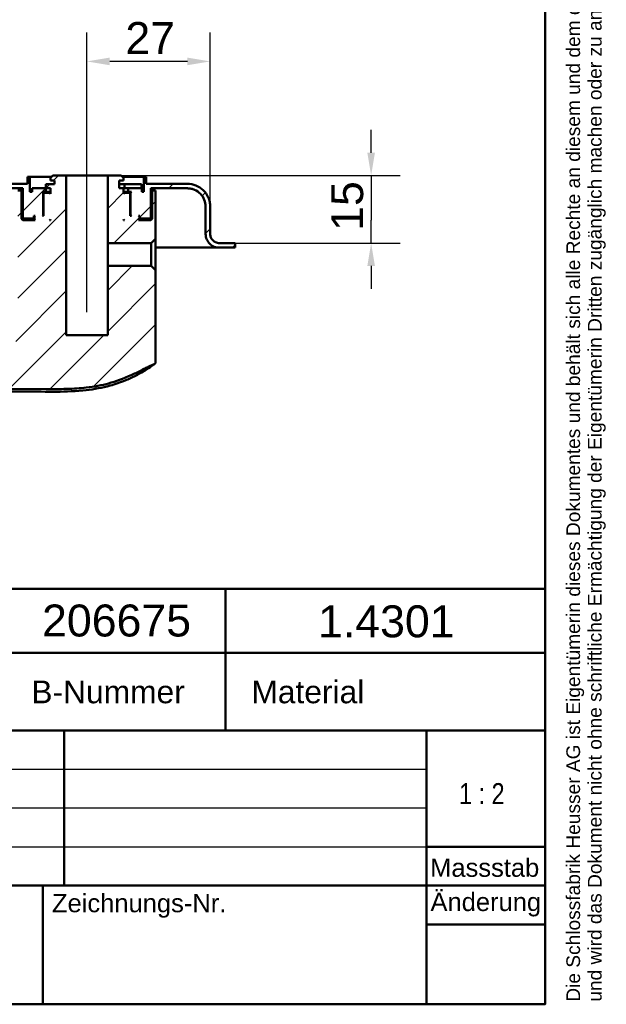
# Model space of a CAD drawing. Header units: millimetres. Extents: x 20 to 833, y 20 to 574.
# Tile 10 of 21: x 705 to 833, y 20 to 236. Entities that reach past the tile are written whole.
import ezdxf
from ezdxf.enums import TextEntityAlignment as Align

# ---------------------------------------------------------------- set-up
doc = ezdxf.new("R2010")
doc.units = ezdxf.units.MM
doc.header["$LTSCALE"] = 2
for name, color, linetype, lineweight in [('Bemaßungen(DIN)', 7, 'Continuous', 25), ('Mittellinie(DIN)', 7, 'Continuous', 25), ('Sichtbare Kanten(DIN)', 7, 'Continuous', 50), ('Skizziergeometrie(DIN)', 7, 'Continuous', 50), ('Skizzierlinie(DIN)', 7, 'Continuous', 25), ('Symbole(DIN)', 7, 'Continuous', 25)]:
    doc.layers.add(name, color=color, linetype=linetype, lineweight=lineweight)
doc.layers.add('Schraffur', color=179, linetype='Continuous', lineweight=9, true_color=0x1e1e47)
doc.styles.add('Aktuell-DIN', font='arial.ttf')
doc.styles.add('STANDARD-DIN~0', font='arial.ttf')
doc.styles.add('Textstil10', font='arial.ttf')
doc.styles.add('Textstil41', font='arial.ttf', dxfattribs={"width": 0.8})
doc.styles.add('Textstil83', font='arial.ttf', dxfattribs={"width": 0.8})
doc.dimstyles.new('CAD-LAN', dxfattribs={"dimscale": 2, "dimtxt": 3.5, "dimasz": 2.5, "dimexe": 3.175, "dimexo": 0, "dimgap": 0.8, "dimtad": 1, "dimrnd": 1e-08, "dimtxsty": 'STANDARD-DIN~0', "dimcen": 0.09, "dimdle": 10, "dimclrd": 250, "dimclre": 250, "dimclrt": 250, "dimadec": 0, "dimazin": 2, "dimtfac": 1, "dimtmove": 0, "dimatfit": 3, "dimfxl": 1, "dimtolj": 1, "dimtzin": 0, "dimlwd": 25, "dimlwe": 25, "dimarcsym": 0})

# ---------------------------------------------------------------- blocks, each defined once
blk = doc.blocks.new('Ränder Standardrahmen')
at = {"layer": 'Skizziergeometrie(DIN)', "flags": 128}
blk.add_lwpolyline([(10, 10), (10, 287), (410, 287), (410, 10), (10, 10)], dxfattribs=at)
blk = doc.blocks.new('Schriftfelder Heusser')
at = {"layer": 'Skizziergeometrie(DIN)'}
for p, q in [((101, 236.92), (291, 236.92)), ((256, 229.92), (256, 236.92)), ((291, 236.92), (291, 229.92)), ((101, 229.92), (291, 229.92)), ((256, 229.92), (256, 221.42)), ((291, 229.92), (291, 191.42)), ((101, 221.42), (291, 221.42)), ((238.35, 221.42), (238.35, 204.42)), ((278, 221.42), (278, 191.42)), ((278, 208.67), (291, 208.67)), ((101, 204.42), (291, 204.42)), ((236, 204.42), (236, 191.42)), ((278, 200.17), (291, 200.17)), ((291, 191.42), (101, 191.42))]:
    blk.add_line(p, q, dxfattribs=at)
at = {"layer": 'Skizzierlinie(DIN)'}
for p, q in [((162.35, 217.17), (278, 217.17)), ((162.35, 212.92), (278, 212.92)), ((162.35, 208.67), (278, 208.67))]:
    blk.add_line(p, q, dxfattribs=at)
at = {"layer": 'Symbole(DIN)', "color": 7, "insert": (293.33, 191.7), "char_height": 1.5, "width": 182.3003, "attachment_point": 1, "rotation": 90, "line_spacing_factor": 0.944221, "style": 'Aktuell-DIN'}
blk.add_mtext('\\fArial|b0|i0;\\H1.5000;Die Schlossfabrik Heusser AG ist Eigentümerin dieses Dokumentes und behält sich alle Rechte an diesem und dem dargestellten Gegenstand vor. Der Empfänger anerkennt diese Rechte\\Pund wird das Dokument nicht ohne schriftliche Ermächtigung der Eigentümerin Dritten zugänglich machen oder zu anderen Zwecken verwenden, zu dem es ihm übergeben worden ist.\\P ', dxfattribs=at)
at = {"layer": 'Symbole(DIN)', "color": 179, "true_color": 0x262659, "style": 'Aktuell-DIN'}
for s, insert, char_height, attachment_point in [('B-Nummer', (234.74, 225.62), 2.489, 4), ('Material', (265.02, 225.62), 2.489, 5), ('\\fArial|b0|i0;\\H2.0000;Massstab', (284.39, 206.37), 2, 5), ('\\fArial|b0|i0;Zeichnungs-Nr.', (237, 203.5), 2, 1)]:
    blk.add_mtext(s, dxfattribs=dict(at, insert=insert, char_height=char_height, attachment_point=attachment_point))
at = {"layer": 'Symbole(DIN)', "color": 179, "true_color": 0x262659, "insert": (284.51, 202.33), "char_height": 2, "width": 12.1143, "attachment_point": 5, "style": 'Aktuell-DIN'}
blk.add_mtext('\\fArial|b0|i0;Änderung', dxfattribs=at)
at = {"layer": 'Symbole(DIN)', "color": 179, "true_color": 0x262659, "style": 'Textstil10'}
blk.add_attdef('ERSTELLUNGSDATUM_001', (217.23, 218.29), '', height=2, dxfattribs=at)
at = {"layer": 'Symbole(DIN)', "color": 179, "true_color": 0x262659}
for tag, height, style, p in [('AUTOR', 2.49, 'Aktuell-DIN', (240.03, 219.26)), ('KONTROLLDATUM', 2, 'Textstil10', (217.42, 215.04)), ('KONTROLLIERT_VON', 2, 'Textstil10', (239.98, 215.05))]:
    blk.add_attdef(tag, text='', height=height, dxfattribs=dict(at, style=style)).set_placement(p, align=Align.MIDDLE_LEFT)
at = {"layer": 'Symbole(DIN)', "color": 7, "style": 'Textstil83', "width": 0.8}
blk.add_attdef('Anfänglicher_Ansichtsmaßstab_001', (281.57, 213.34), '', height=2.3, dxfattribs=at)
at = {"layer": 'Symbole(DIN)', "color": 179, "true_color": 0x262659, "style": 'Textstil10'}
blk.add_attdef('PROJEKT', text='', height=2, dxfattribs=at).set_placement((217.77, 209.72), align=Align.BOTTOM_LEFT)
at = {"layer": 'Symbole(DIN)', "color": 7, "style": 'Textstil41', "width": 0.8}
blk.add_attdef('STATUS', text='', height=5, dxfattribs=at).set_placement((284.53, 195.86), align=Align.MIDDLE_CENTER)
blk = doc.blocks.new('*D24')
at = {"layer": 'Bemaßungen(DIN)', "color": 250, "linetype": 'Continuous', "lineweight": 25, "true_color": 0x3f3f3f, "transparency": 16777216}
for p, q in [((719.65, 206.56), (719.65, 232.91)), ((746.65, 194.76), (746.65, 232.91)), ((741.65, 226.56), (724.65, 226.56))]:
    blk.add_line(p, q, dxfattribs=at)
at = {"layer": 'Bemaßungen(DIN)', "color": 250, "linetype": 'Continuous', "true_color": 0x3f3f3f, "transparency": 16777216}
for points in [[(724.65, 227.4), (724.65, 225.73), (719.65, 226.56)], [(741.65, 227.4), (741.65, 225.73), (746.65, 226.56)]]:
    blk.add_solid(points, dxfattribs=at)
at = {"layer": 'Defpoints', "color": 0, "linetype": 'Continuous', "transparency": 16777216}
for p in [(719.65, 226.56), (719.65, 206.56), (746.65, 194.76)]:
    blk.add_point(p, dxfattribs=at)
at = {"layer": 'Bemaßungen(DIN)', "color": 250, "linetype": 'Continuous', "lineweight": 25, "true_color": 0x3f3f3f, "transparency": 16777216, "insert": (728.08, 235.19), "char_height": 7, "attachment_point": 1, "style": 'STANDARD-DIN~0'}
blk.add_mtext('\\A1;27', dxfattribs=at)
blk = doc.blocks.new('*D25')
at = {"layer": 'Bemaßungen(DIN)', "color": 250, "linetype": 'Continuous', "lineweight": 25, "true_color": 0x3f3f3f, "transparency": 16777216}
for p, q in [((781.9, 206.56), (781.9, 211.56)), ((727.15, 201.56), (788.25, 201.56)), ((781.9, 201.56), (781.9, 196.56)), ((781.9, 196.56), (781.9, 191.76)), ((781.9, 186.76), (781.9, 191.76)), ((749.9, 186.76), (788.25, 186.76)), ((781.9, 181.76), (781.9, 176.76))]:
    blk.add_line(p, q, dxfattribs=at)
at = {"layer": 'Bemaßungen(DIN)', "color": 250, "linetype": 'Continuous', "true_color": 0x3f3f3f, "transparency": 16777216}
for points in [[(781.07, 206.56), (782.74, 206.56), (781.9, 201.56)], [(781.07, 181.76), (782.74, 181.76), (781.9, 186.76)]]:
    blk.add_solid(points, dxfattribs=at)
at = {"layer": 'Defpoints', "color": 0, "linetype": 'Continuous', "transparency": 16777216}
for p in [(727.15, 201.56), (749.9, 186.76), (781.9, 186.76)]:
    blk.add_point(p, dxfattribs=at)
at = {"layer": 'Bemaßungen(DIN)', "color": 250, "linetype": 'Continuous', "lineweight": 25, "true_color": 0x3f3f3f, "transparency": 16777216, "insert": (773.15, 189.45), "char_height": 7, "attachment_point": 1, "rotation": 90, "style": 'STANDARD-DIN~0'}
blk.add_mtext('\\A1;15', dxfattribs=at)
blk = doc.blocks.new('*D26')
at = {"layer": 'Bemaßungen(DIN)', "color": 250, "linetype": 'Continuous', "lineweight": 25, "true_color": 0x3f3f3f, "transparency": 16777216}
for p, q in [((538.15, 185.76), (511.8, 185.76)), ((518.15, 159.21), (518.15, 180.76)), ((710.5, 154.21), (511.8, 154.21))]:
    blk.add_line(p, q, dxfattribs=at)
at = {"layer": 'Bemaßungen(DIN)', "color": 250, "linetype": 'Continuous', "true_color": 0x3f3f3f, "transparency": 16777216}
for points in [[(517.32, 180.76), (518.99, 180.76), (518.15, 185.76)], [(517.32, 159.21), (518.99, 159.21), (518.15, 154.21)]]:
    blk.add_solid(points, dxfattribs=at)
at = {"layer": 'Defpoints', "color": 0, "linetype": 'Continuous', "transparency": 16777216}
for p in [(518.15, 185.76), (538.15, 185.76), (710.5, 154.21)]:
    blk.add_point(p, dxfattribs=at)
at = {"layer": 'Bemaßungen(DIN)', "color": 250, "linetype": 'Continuous', "lineweight": 25, "true_color": 0x3f3f3f, "transparency": 16777216, "insert": (509.4, 165.01), "char_height": 7, "attachment_point": 1, "rotation": 90, "style": 'STANDARD-DIN~0'}
blk.add_mtext('\\A1;32', dxfattribs=at)

msp = doc.modelspace()

# ---------------------------------------------------------------- hatches: boundary and pattern name
at = {"layer": 'Schraffur'}
h = msp.add_hatch(dxfattribs=at)
h.set_pattern_fill('ANSI31', color=256, scale=50.8, style=0)
h.set_pattern_definition([(45, (0, 0), (-4.49013, 4.49013), [])])
edge = h.paths.add_edge_path()
edge.add_line((552.653, 186.762), (538.153, 186.762))
edge.add_line((538.153, 186.762), (538.153, 185.762))
edge.add_line((538.153, 185.762), (552.653, 185.762))
edge.add_spline(control_points=[(552.653, 185.762), (552.862, 185.762), (553.069, 185.783), (553.471, 185.868), (553.664, 185.93), (554.212, 186.168), (554.539, 186.396), (555.079, 186.956), (555.291, 187.281), (555.58, 187.995), (555.653, 188.375), (555.653, 188.762)], knot_values=[-0.4735831, -0.4735831, -0.4735831, -0.4735831, -0.4108832, -0.4108832, -0.3500812, -0.3500812, -0.2314327, -0.2314327, -0.1160757, -0.1160757, 0, 0, 0, 0], degree=3, periodic=0)
edge.add_line((555.653, 188.762), (555.653, 194.762))
edge.add_spline(control_points=[(555.653, 194.762), (555.653, 195.04), (555.681, 195.317), (555.794, 195.853), (555.876, 196.111), (556.194, 196.841), (556.498, 197.277), (557.245, 197.997), (557.678, 198.279), (558.63, 198.664), (559.137, 198.762), (559.653, 198.762)], knot_values=[-0.6314442, -0.6314442, -0.6314442, -0.6314442, -0.5478443, -0.5478443, -0.4667749, -0.4667749, -0.3085769, -0.3085769, -0.1547676, -0.1547676, 0, 0, 0, 0], degree=3, periodic=0)
edge.add_line((559.653, 198.762), (705.653, 198.762))
edge.add_line((705.653, 198.762), (705.653, 192.362))
edge.add_line((705.653, 192.362), (705.853, 192.162))
edge.add_line((705.853, 192.162), (707.953, 192.162))
edge.add_line((707.953, 192.162), (708.053, 192.262))
edge.add_line((708.053, 192.262), (708.053, 192.762))
edge.add_line((708.053, 192.762), (708.353, 192.762))
edge.add_line((708.353, 192.762), (708.153, 192.562))
edge.add_line((708.153, 192.562), (708.153, 191.962))
edge.add_line((708.153, 191.962), (708.353, 191.762))
edge.add_line((708.353, 191.762), (705.653, 191.762))
edge.add_line((705.653, 191.762), (705.353, 192.062))
edge.add_line((705.353, 192.062), (705.353, 198.262))
edge.add_line((705.353, 198.262), (704.509, 198.262))
edge.add_line((704.509, 198.262), (704.509, 195.762))
edge.add_line((704.509, 195.762), (704.509, 170.346))
edge.add_spline(control_points=[(704.509, 170.346), (704.509, 165.9), (704.509, 162.341), (700.982, 159.211), (696.955, 159.194), (691.922, 159.172)], knot_values=[0, 0, 0, 0, 0, 0, 1, 1, 1, 1, 1, 1], degree=5, periodic=0)
edge.add_spline(control_points=[(691.922, 159.172), (655.725, 159.014), (619.528, 158.871), (583.332, 159)], knot_values=[0.0000183, 0.0000183, 0.0000183, 0.0000183, 10.8591286, 10.8591286, 10.8591286, 10.8591286], degree=3, periodic=0)
edge.add_spline(control_points=[(583.332, 159), (576.796, 159.023), (570.835, 159.051), (564.643, 164.728), (564.616, 171.209), (564.582, 179.3)], knot_values=[0, 0, 0, 0, 0, 0, 1, 1, 1, 1, 1, 1], degree=5, periodic=0)
edge.add_spline(control_points=[(564.582, 179.3), (564.551, 186.597), (564.535, 190.484), (564.533, 193.848)], knot_values=[0, 0, 0, 0, 1.0033721, 1.0033721, 1.0033721, 1.0033721], weights=[1.044297, 1.00552, 1.0006869, 1.0000845], degree=3, periodic=0)
edge.add_spline(control_points=[(564.533, 193.848), (564.533, 194.414), (564.533, 194.922), (564.22, 195.262), (563.698, 195.262), (563.122, 195.262)], knot_values=[0, 0, 0, 0, 0, 0, 1, 1, 1, 1, 1, 1], degree=5, periodic=0)
edge.add_line((563.122, 195.262), (561.533, 195.262))
edge.add_spline(control_points=[(561.533, 195.262), (561.427, 195.262), (561.319, 195.262), (561.186, 195.224), (561.149, 195.208), (561.083, 195.162), (561.057, 195.135), (561.01, 195.06), (560.994, 195.013), (560.967, 194.88), (560.967, 194.787), (560.967, 194.696)], knot_values=[-0.0997525, -0.0997525, -0.0997525, -0.0997525, -0.0687231, -0.0687231, -0.0556331, -0.0556331, -0.0432165, -0.0432165, -0.0273736, -0.0273736, -0.0000528, -0.0000528, -0.0000528, -0.0000528], degree=3, periodic=0)
edge.add_spline(control_points=[(560.967, 194.696), (560.967, 192.778), (560.963, 190.948), (560.957, 189.02), (560.952, 187.072), (560.944, 185.066), (560.936, 183.127), (560.93, 181.842), (560.925, 180.557), (560.919, 179.271)], knot_values=[0, 0, 0, 0, 0.4082996, 0.4082996, 0.4082996, 0.82096, 0.82096, 0.82096, 1.0946134, 1.0946134, 1.0946134, 1.0946134], degree=3, periodic=0)
edge.add_spline(control_points=[(560.919, 179.271), (560.914, 178.135), (560.908, 176.996), (560.936, 175.782), (560.964, 174.567), (561.026, 173.501), (561.113, 172.582), (561.288, 170.746), (561.571, 169.25), (561.975, 167.841), (563.588, 162.204), (567.211, 158.321), (572.502, 156.557), (573.825, 156.116), (575.23, 155.803), (576.957, 155.601), (577.821, 155.5), (578.823, 155.425), (579.965, 155.384), (581.107, 155.344), (582.178, 155.341), (583.247, 155.336)], knot_values=[0, 0, 0, 0, 0.2406476, 0.2406476, 0.2406476, 0.4812952, 0.4812952, 0.4812952, 0.9625904, 0.9625904, 0.9625904, 2.8877711, 2.8877711, 2.8877711, 3.3690663, 3.3690663, 3.3690663, 3.6097139, 3.6097139, 3.6097139, 3.8503615, 3.8503615, 3.8503615, 3.8503615], degree=3, periodic=0)
edge.add_line((583.247, 155.336), (710.721, 154.789))
edge.add_spline(control_points=[(710.721, 154.789), (712.187, 154.783), (713.654, 154.775), (715.214, 154.82), (716.773, 154.864), (718.155, 154.953), (719.509, 155.108)], knot_values=[0, 0, 0, 0, 0.4403832, 0.4403832, 0.4403832, 0.8807664, 0.8807664, 0.8807664, 0.8807664], degree=3, periodic=0)
edge.add_spline(control_points=[(719.509, 155.108), (721.289, 155.312), (722.9, 155.617), (724.413, 156.037)], knot_values=[0, 0, 0, 0, 0.5001725, 0.5001725, 0.5001725, 0.5001725], degree=3, periodic=0)
edge.add_spline(control_points=[(724.413, 156.037), (725.948, 156.464), (727.629, 157.079), (729.455, 157.883)], knot_values=[0, 0, 0, 0, 0.5374565, 0.5374565, 0.5374565, 0.5374565], degree=3, periodic=0)
edge.add_spline(control_points=[(729.455, 157.883), (729.918, 158.088), (730.253, 158.242), (730.656, 158.438), (731.059, 158.633), (731.453, 158.835), (731.847, 159.038), (731.945, 159.089), (732.043, 159.14), (732.142, 159.191), (732.437, 159.343), (732.732, 159.495), (733.03, 159.643), (733.079, 159.667), (733.129, 159.692), (733.179, 159.716), (733.228, 159.74), (733.278, 159.764), (733.328, 159.788), (733.577, 159.908), (733.829, 160.024), (734.086, 160.132), (734.137, 160.153), (734.189, 160.174), (734.238, 160.194)], knot_values=[0, 0, 0, 0, 0.1300988, 0.1300988, 0.1300988, 0.2601975, 0.2601975, 0.2601975, 0.2927222, 0.2927222, 0.2927222, 0.3902963, 0.3902963, 0.3902963, 0.4065586, 0.4065586, 0.4065586, 0.422821, 0.422821, 0.422821, 0.5041327, 0.5041327, 0.5041327, 0.5203951, 0.5203951, 0.5203951, 0.5203951], degree=3, periodic=0)
edge.add_spline(control_points=[(734.238, 160.194), (734.331, 160.23), (734.422, 160.265), (734.538, 160.34), (734.575, 160.371), (734.636, 160.452), (734.657, 160.498), (734.696, 160.641), (734.696, 160.746), (734.696, 160.85)], knot_values=[-0.0935252, -0.0935252, -0.0935252, -0.0935252, -0.0642653, -0.0642653, -0.0483657, -0.0483657, -0.0312512, -0.0312512, 0, 0, 0, 0], degree=3, periodic=0)
edge.add_line((734.696, 160.85), (734.696, 180.819))
edge.add_line((734.696, 180.819), (733.711, 181.804))
edge.add_line((733.711, 181.804), (724.203, 181.804))
edge.add_line((724.203, 181.804), (724.203, 166.562))
edge.add_line((724.203, 166.562), (715.103, 166.562))
edge.add_line((715.103, 166.562), (715.103, 201.562))
edge.add_line((715.103, 201.562), (712.153, 201.562))
edge.add_line((712.153, 201.562), (711.653, 201.062))
edge.add_line((711.653, 201.062), (711.653, 200.462))
edge.add_line((711.653, 200.462), (712.553, 200.462))
edge.add_line((712.553, 200.462), (712.553, 199.662))
edge.add_line((712.553, 199.662), (710.636, 199.662))
edge.add_line((710.636, 199.662), (710.636, 198.762))
edge.add_line((710.636, 198.762), (707.653, 198.762))
edge.add_line((707.653, 198.762), (707.653, 197.962))
edge.add_line((707.653, 197.962), (707.153, 197.962))
edge.add_line((707.153, 197.962), (707.153, 201.262))
edge.add_line((707.153, 201.262), (706.653, 201.262))
edge.add_line((706.653, 201.262), (706.653, 199.762))
edge.add_line((706.653, 199.762), (559.653, 199.762))
edge.add_spline(control_points=[(559.653, 199.762), (559.305, 199.762), (558.959, 199.727), (558.289, 199.586), (557.967, 199.483), (557.055, 199.085), (556.509, 198.705), (555.609, 197.772), (555.257, 197.23), (554.775, 196.041), (554.653, 195.407), (554.653, 194.762)], knot_values=[-0.7893052, -0.7893052, -0.7893052, -0.7893052, -0.6848053, -0.6848053, -0.5834686, -0.5834686, -0.3857211, -0.3857211, -0.1934595, -0.1934595, 0, 0, 0, 0], degree=3, periodic=0)
edge.add_line((554.653, 194.762), (554.653, 188.762))
edge.add_spline(control_points=[(554.653, 188.762), (554.653, 188.623), (554.639, 188.484), (554.582, 188.216), (554.541, 188.088), (554.382, 187.723), (554.23, 187.505), (553.857, 187.145), (553.64, 187.004), (553.165, 186.811), (552.911, 186.762), (552.653, 186.762)], knot_values=[-0.3157221, -0.3157221, -0.3157221, -0.3157221, -0.2739221, -0.2739221, -0.2333875, -0.2333875, -0.1542884, -0.1542884, -0.0773838, -0.0773838, -0.0000019, -0.0000019, -0.0000019, -0.0000019], degree=3, periodic=0)
h.paths.add_polyline_path([(710.353, 197.762), (710.153, 197.562), (710.153, 192.762), (709.903, 192.762), (710.103, 192.962), (710.103, 197.762), (709.903, 197.962), (710.653, 197.962), (710.653, 198.762), (711.653, 198.762), (711.653, 197.562), (711.453, 197.762)], flags=0)
h.paths.add_polyline_path([(711.453, 191.762), (711.653, 191.962), (711.653, 191.762)], flags=0)
edge = h.paths.add_edge_path()
edge.add_line((745.653, 194.762), (745.653, 188.762))
edge.add_spline(control_points=[(745.653, 188.762), (745.653, 188.553), (745.674, 188.346), (745.759, 187.943), (745.82, 187.751), (746.059, 187.203), (746.287, 186.876), (746.847, 186.336), (747.172, 186.124), (747.886, 185.835), (748.266, 185.762), (748.653, 185.762)], knot_values=[-0.4735831, -0.4735831, -0.4735831, -0.4735831, -0.4108832, -0.4108832, -0.3500812, -0.3500812, -0.2314327, -0.2314327, -0.1160757, -0.1160757, 0, 0, 0, 0], degree=3, periodic=0)
edge.add_line((748.653, 185.762), (752.153, 185.762))
edge.add_line((752.153, 185.762), (752.153, 186.732))
edge.add_line((752.153, 186.732), (751.153, 186.732))
edge.add_line((751.153, 186.732), (751.153, 186.762))
edge.add_line((751.153, 186.762), (748.653, 186.762))
edge.add_spline(control_points=[(748.653, 186.762), (748.514, 186.762), (748.375, 186.776), (748.107, 186.833), (747.979, 186.874), (747.614, 187.033), (747.395, 187.185), (747.035, 187.558), (746.894, 187.775), (746.702, 188.25), (746.653, 188.504), (746.653, 188.762)], knot_values=[-0.3157143, -0.3157143, -0.3157143, -0.3157143, -0.2739221, -0.2739221, -0.2333875, -0.2333875, -0.1542884, -0.1542884, -0.0773838, -0.0773838, 0, 0, 0, 0], degree=3, periodic=0)
edge.add_line((746.653, 188.762), (746.653, 194.762))
edge.add_spline(control_points=[(746.653, 194.762), (746.653, 195.11), (746.617, 195.456), (746.476, 196.126), (746.374, 196.448), (745.976, 197.36), (745.596, 197.906), (744.663, 198.806), (744.121, 199.158), (742.932, 199.64), (742.298, 199.762), (741.653, 199.762)], knot_values=[-0.7893052, -0.7893052, -0.7893052, -0.7893052, -0.6848053, -0.6848053, -0.5834686, -0.5834686, -0.3857211, -0.3857211, -0.1934595, -0.1934595, 0, 0, 0, 0], degree=3, periodic=0)
edge.add_line((741.653, 199.762), (732.653, 199.762))
edge.add_line((732.653, 199.762), (732.653, 201.262))
edge.add_line((732.653, 201.262), (732.153, 201.262))
edge.add_line((732.153, 201.262), (732.153, 197.962))
edge.add_line((732.153, 197.962), (731.653, 197.962))
edge.add_line((731.653, 197.962), (731.653, 198.762))
edge.add_line((731.653, 198.762), (728.653, 198.762))
edge.add_line((728.653, 198.762), (728.653, 197.962))
edge.add_line((728.653, 197.962), (729.403, 197.962))
edge.add_line((729.403, 197.962), (729.203, 197.762))
edge.add_line((729.203, 197.762), (729.203, 192.962))
edge.add_line((729.203, 192.962), (729.403, 192.762))
edge.add_line((729.403, 192.762), (729.153, 192.762))
edge.add_line((729.153, 192.762), (729.153, 197.562))
edge.add_line((729.153, 197.562), (728.953, 197.762))
edge.add_line((728.953, 197.762), (727.853, 197.762))
edge.add_line((727.853, 197.762), (727.653, 197.562))
edge.add_line((727.653, 197.562), (727.653, 198.762))
edge.add_line((727.653, 198.762), (726.753, 198.762))
edge.add_line((726.753, 198.762), (726.753, 200.462))
edge.add_line((726.753, 200.462), (727.653, 200.462))
edge.add_line((727.653, 200.462), (727.653, 201.062))
edge.add_line((727.653, 201.062), (727.153, 201.562))
edge.add_line((727.153, 201.562), (724.203, 201.562))
edge.add_line((724.203, 201.562), (724.203, 186.721))
edge.add_line((724.203, 186.721), (733.711, 186.721))
edge.add_line((733.711, 186.721), (734.696, 187.705))
edge.add_line((734.696, 187.705), (734.696, 195.762))
edge.add_line((734.696, 195.762), (734.696, 198.262))
edge.add_line((734.696, 198.262), (733.953, 198.262))
edge.add_line((733.953, 198.262), (733.953, 192.062))
edge.add_line((733.953, 192.062), (733.653, 191.762))
edge.add_line((733.653, 191.762), (730.953, 191.762))
edge.add_line((730.953, 191.762), (731.153, 191.962))
edge.add_line((731.153, 191.962), (731.153, 192.562))
edge.add_line((731.153, 192.562), (730.953, 192.762))
edge.add_line((730.953, 192.762), (731.253, 192.762))
edge.add_line((731.253, 192.762), (731.253, 192.262))
edge.add_line((731.253, 192.262), (731.353, 192.162))
edge.add_line((731.353, 192.162), (733.453, 192.162))
edge.add_line((733.453, 192.162), (733.653, 192.362))
edge.add_line((733.653, 192.362), (733.653, 198.762))
edge.add_line((733.653, 198.762), (741.653, 198.762))
edge.add_spline(control_points=[(741.653, 198.762), (741.931, 198.762), (742.208, 198.734), (742.744, 198.621), (743.002, 198.539), (743.731, 198.221), (744.168, 197.917), (744.888, 197.17), (745.17, 196.737), (745.555, 195.785), (745.653, 195.278), (745.653, 194.762)], knot_values=[-0.6314442, -0.6314442, -0.6314442, -0.6314442, -0.5478443, -0.5478443, -0.4667749, -0.4667749, -0.3085769, -0.3085769, -0.1547676, -0.1547676, 0, 0, 0, 0], degree=3, periodic=0)
h.paths.add_polyline_path([(727.653, 191.962), (727.853, 191.762), (727.653, 191.762)], flags=0)

# ---------------------------------------------------------------- linework, layer by layer
at = {"layer": 'Mittellinie(DIN)', "linetype": 'Continuous'}
msp.add_line((719.653, 171.641), (719.653, 206.562), dxfattribs=at)
at = {"layer": 'Sichtbare Kanten(DIN)'}
for p, q in [((707.153, 201.262), (706.653, 201.262)), ((706.653, 201.262), (706.653, 199.762)), ((707.153, 197.962), (707.153, 201.262)), ((707.153, 201.262), (711.853, 201.262)), ((712.153, 201.562), (711.653, 201.062)), ((711.653, 201.062), (711.653, 200.462)), ((715.103, 201.562), (712.153, 201.562)), ((715.103, 166.562), (715.103, 201.562)), ((724.203, 201.562), (715.103, 201.562)), ((727.153, 201.562), (724.203, 201.562)), ((724.203, 201.562), (724.203, 186.721)), ((727.653, 201.062), (727.153, 201.562)), ((727.453, 201.262), (732.153, 201.262)), ((727.653, 200.462), (727.653, 201.062)), ((732.653, 201.262), (732.153, 201.262)), ((732.153, 201.262), (732.153, 197.962)), ((732.653, 199.762), (732.653, 201.262)), ((706.653, 199.762), (559.653, 199.762)), ((559.653, 198.762), (705.653, 198.762)), ((705.653, 198.762), (705.653, 192.362)), ((710.636, 198.762), (707.653, 198.762)), ((707.653, 198.762), (707.653, 197.962)), ((712.553, 199.662), (710.636, 199.662)), ((710.636, 199.662), (710.636, 198.762)), ((710.653, 197.962), (710.653, 198.762)), ((710.653, 198.762), (711.653, 198.762)), ((711.653, 200.462), (712.553, 200.462)), ((711.653, 198.762), (711.653, 197.562)), ((712.553, 200.462), (712.553, 199.662)), ((726.753, 198.762), (726.753, 200.462)), ((726.753, 200.462), (727.653, 200.462)), ((727.911, 199.662), (726.753, 199.662)), ((727.653, 198.762), (726.753, 198.762)), ((727.653, 197.562), (727.653, 198.762)), ((727.653, 198.762), (727.911, 198.762)), ((731.611, 199.662), (727.911, 199.662)), ((727.911, 199.662), (727.911, 198.762)), ((727.911, 198.762), (728.632, 198.762)), ((728.632, 198.762), (728.653, 198.762)), ((731.653, 198.762), (728.653, 198.762)), ((728.653, 198.762), (728.653, 197.962)), ((731.611, 199.662), (731.611, 198.762)), ((731.653, 197.962), (731.653, 198.762)), ((741.653, 199.762), (732.653, 199.762)), ((733.653, 192.362), (733.653, 198.762)), ((733.653, 198.762), (741.653, 198.762)), ((705.353, 198.262), (704.509, 198.262)), ((705.353, 192.062), (705.353, 198.262)), ((705.653, 198.262), (705.353, 198.262)), ((707.653, 197.962), (707.153, 197.962)), ((710.103, 197.762), (709.903, 197.962)), ((709.903, 197.962), (710.653, 197.962)), ((710.103, 192.962), (710.103, 197.762)), ((710.103, 197.762), (710.353, 197.762)), ((710.353, 197.762), (710.153, 197.562)), ((710.153, 197.562), (710.153, 192.762)), ((711.453, 197.762), (710.353, 197.762)), ((711.653, 197.962), (710.653, 197.962)), ((711.653, 197.562), (711.453, 197.762)), ((711.653, 197.762), (711.453, 197.762)), ((728.653, 197.962), (727.653, 197.962)), ((727.853, 197.762), (727.653, 197.562)), ((727.853, 197.762), (727.653, 197.762)), ((728.953, 197.762), (727.853, 197.762)), ((728.653, 197.962), (729.403, 197.962)), ((729.153, 197.562), (728.953, 197.762)), ((728.953, 197.762), (729.203, 197.762)), ((729.153, 192.762), (729.153, 197.562)), ((729.403, 197.962), (729.203, 197.762)), ((729.203, 197.762), (729.203, 192.962)), ((732.153, 197.962), (731.653, 197.962)), ((733.953, 198.262), (733.653, 198.262)), ((734.696, 198.262), (733.953, 198.262)), ((733.953, 198.262), (733.953, 192.062)), ((734.696, 195.762), (734.696, 198.262)), ((734.696, 187.705), (734.696, 195.762)), ((734.696, 195.762), (734.696, 187.705)), ((745.653, 194.762), (745.653, 188.762)), ((746.653, 188.762), (746.653, 194.762)), ((746.653, 194.762), (746.653, 194.762)), ((746.653, 188.762), (746.653, 194.762)), ((705.653, 191.762), (705.353, 192.062)), ((708.153, 192.062), (705.353, 192.062)), ((705.653, 192.362), (705.853, 192.162)), ((705.853, 192.162), (707.953, 192.162)), ((707.953, 192.162), (708.053, 192.262)), ((707.953, 192.162), (708.153, 192.162)), ((708.053, 192.262), (708.053, 192.762)), ((708.053, 192.762), (708.353, 192.762)), ((708.153, 192.262), (708.053, 192.262)), ((708.353, 192.762), (708.153, 192.562)), ((708.153, 192.562), (708.153, 191.962)), ((709.903, 192.762), (710.103, 192.962)), ((710.153, 192.762), (709.903, 192.762)), ((710.153, 192.962), (710.103, 192.962)), ((729.203, 192.962), (729.153, 192.962)), ((729.403, 192.762), (729.153, 192.762)), ((729.203, 192.962), (729.403, 192.762)), ((731.153, 192.562), (730.953, 192.762)), ((730.953, 192.762), (731.253, 192.762)), ((731.153, 191.962), (731.153, 192.562)), ((731.253, 192.262), (731.153, 192.262)), ((731.153, 192.162), (731.353, 192.162)), ((733.953, 192.062), (731.153, 192.062)), ((731.253, 192.762), (731.253, 192.262)), ((731.253, 192.262), (731.353, 192.162)), ((731.353, 192.162), (733.453, 192.162)), ((733.453, 192.162), (733.653, 192.362)), ((733.953, 192.062), (733.653, 191.762)), ((708.353, 191.762), (705.653, 191.762)), ((708.153, 191.962), (708.353, 191.762)), ((711.453, 191.762), (711.653, 191.962)), ((711.653, 191.762), (711.453, 191.762)), ((711.653, 191.962), (711.653, 191.762)), ((727.653, 191.962), (727.853, 191.762)), ((727.653, 191.762), (727.653, 191.962)), ((727.853, 191.762), (727.653, 191.762)), ((730.953, 191.762), (731.153, 191.962)), ((733.653, 191.762), (730.953, 191.762)), ((733.711, 186.721), (734.696, 187.705)), ((724.203, 186.721), (733.711, 186.721)), ((724.203, 186.721), (724.203, 181.804)), ((733.711, 186.721), (733.711, 181.804)), ((748.653, 185.762), (734.674, 185.762)), ((751.153, 186.762), (748.653, 186.762)), ((748.653, 185.762), (752.153, 185.762)), ((751.153, 186.732), (751.153, 186.762)), ((751.153, 186.732), (751.153, 186.762)), ((752.153, 186.732), (751.153, 186.732)), ((752.153, 185.762), (752.153, 186.732)), ((752.153, 185.762), (752.153, 186.732)), ((733.711, 181.804), (724.203, 181.804)), ((724.203, 181.804), (724.203, 166.562)), ((734.696, 180.819), (733.711, 181.804)), ((734.696, 160.85), (734.696, 180.819)), ((734.696, 180.819), (734.696, 160.85)), ((724.203, 166.562), (715.103, 166.562)), ((710.721, 154.789), (583.247, 155.336))]:
    msp.add_line(p, q, dxfattribs=at)
for points, knots in [([(746.653, 194.762), (746.653, 195.11), (746.617, 195.456), (746.476, 196.126), (746.374, 196.448), (745.976, 197.36), (745.596, 197.906), (744.663, 198.806), (744.121, 199.158), (742.932, 199.64), (742.298, 199.762), (741.653, 199.762)], [-0.78930523, -0.78930523, -0.78930523, -0.78930523, -0.68480532, -0.68480532, -0.58346864, -0.58346864, -0.38572109, -0.38572109, -0.19345948, -0.19345948, 0, 0, 0, 0]), ([(741.653, 198.762), (741.931, 198.762), (742.208, 198.734), (742.744, 198.621), (743.002, 198.539), (743.731, 198.221), (744.168, 197.917), (744.888, 197.17), (745.17, 196.737), (745.555, 195.785), (745.653, 195.278), (745.653, 194.762)], [-0.63144419, -0.63144419, -0.63144419, -0.63144419, -0.54784426, -0.54784426, -0.46677491, -0.46677491, -0.30857687, -0.30857687, -0.15476758, -0.15476758, 0, 0, 0, 0]), ([(719.505, 154.547), (715.151, 154.049), (710.743, 154.228), (699.025, 154.279), (691.689, 154.31), (662.344, 154.435), (640.336, 154.53), (610.075, 154.66), (601.822, 154.695), (587.377, 154.757), (581.08, 154.156), (573.741, 155.585), (572.493, 155.939), (569.302, 157.235), (567.418, 158.454), (564.667, 161.195), (563.637, 162.63), (562.034, 165.735), (561.456, 167.44), (560.611, 171.289), (560.434, 173.472), (560.285, 179.264), (560.374, 182.888), (560.393, 187.971), (560.397, 189.43), (560.403, 191.618), (560.405, 192.347), (560.405, 193.442), (560.403, 193.807), (560.408, 194.267), (560.409, 194.362), (560.416, 194.569), (560.421, 194.681), (560.444, 194.828), (560.453, 194.873), (560.489, 194.995), (560.523, 195.061), (560.61, 195.16), (560.662, 195.196), (560.77, 195.237), (560.818, 195.247), (560.902, 195.258), (560.935, 195.26), (560.99, 195.262), (561.009, 195.263), (561.05, 195.263), (561.072, 195.263), (561.092, 195.263)], [0, 0, 0, 0, 1.3147732, 1.3147732, 3.5156069, 3.5156069, 10.1181079, 10.1181079, 12.5940457, 12.5940457, 14.4517512, 14.4517512, 14.8372417, 14.8372417, 15.4848677, 15.4848677, 16.0022412, 16.0022412, 16.5333209, 16.5333209, 17.1842684, 17.1842684, 18.2712861, 18.2712861, 18.7090006, 18.7090006, 18.9277979, 18.9277979, 19.037268, 19.037268, 19.0659314, 19.0659314, 19.1002429, 19.1002429, 19.1167144, 19.1167144, 19.1500843, 19.1500843, 19.1808225, 19.1808225, 19.1996381, 19.1996381, 19.21058, 19.21058, 19.2165994, 19.2165994, 19.2229076, 19.2229076, 19.2229076, 19.2229076]), ([(734.696, 187.705), (734.696, 187.705), (734.696, 187.705), (734.696, 187.705), (734.694, 187.617), (734.689, 187.262), (734.685, 186.995), (734.679, 186.381), (734.675, 185.994), (734.67, 185.15), (734.668, 184.691), (734.668, 184.262), (734.668, 183.832), (734.67, 183.373), (734.675, 182.526), (734.679, 182.14), (734.685, 181.527), (734.689, 181.26), (734.694, 180.906), (734.696, 180.819), (734.696, 180.819), (734.696, 180.819), (734.696, 180.819)], [1.55009, 1.55009, 1.55009, 1.55009, 1.5501229, 1.5501229, 1.6796868, 1.6796868, 1.8092507, 1.8092507, 1.9380413, 1.9380413, 2.0668318, 2.0668318, 2.0668318, 2.1958916, 2.1958916, 2.3249514, 2.3249514, 2.4542456, 2.4542456, 2.5835399, 2.5835399, 2.5835728, 2.5835728, 2.5835728, 2.5835728]), ([(745.653, 188.762), (745.653, 188.553), (745.674, 188.346), (745.759, 187.943), (745.82, 187.751), (746.059, 187.203), (746.287, 186.876), (746.847, 186.336), (747.172, 186.124), (747.886, 185.835), (748.266, 185.762), (748.653, 185.762)], [-0.47358314, -0.47358314, -0.47358314, -0.47358314, -0.41088319, -0.41088319, -0.35008119, -0.35008119, -0.23143265, -0.23143265, -0.11607569, -0.11607569, 0, 0, 0, 0]), ([(748.653, 186.762), (748.514, 186.762), (748.375, 186.776), (748.107, 186.833), (747.979, 186.874), (747.614, 187.033), (747.395, 187.185), (747.035, 187.558), (746.894, 187.775), (746.702, 188.25), (746.653, 188.504), (746.653, 188.762)], [-0.31571434, -0.31571434, -0.31571434, -0.31571434, -0.27392213, -0.27392213, -0.23338746, -0.23338746, -0.15428844, -0.15428844, -0.07738379, -0.07738379, 0, 0, 0, 0]), ([(734.533, 160.339), (734.532, 160.338), (734.529, 160.336), (734.519, 160.327), (734.5, 160.313), (734.452, 160.275), (734.416, 160.246), (734.179, 160.066), (733.924, 159.873), (733.109, 159.316), (732.587, 158.977), (731.472, 158.322), (730.902, 158.008), (729.588, 157.343), (728.82, 156.99), (726.972, 156.24), (725.866, 155.864), (723.035, 155.072), (721.273, 154.749), (719.505, 154.547)], [0.1270288, 0.1270288, 0.1270288, 0.1270288, 0.231747, 0.231747, 0.5607874, 0.5607874, 0.8078683, 0.8078683, 1.1211212, 1.1211212, 1.3900416, 1.3900416, 1.6088942, 1.6088942, 1.8669625, 1.8669625, 2.2153079, 2.2153079, 2.7492385, 2.7492385, 2.7492385, 2.7492385]), ([(729.455, 157.883), (729.918, 158.088), (730.253, 158.242), (730.656, 158.438), (731.059, 158.633), (731.453, 158.835), (731.847, 159.038), (731.945, 159.089), (732.043, 159.14), (732.142, 159.191), (732.437, 159.343), (732.732, 159.495), (733.03, 159.643), (733.079, 159.667), (733.129, 159.692), (733.179, 159.716), (733.228, 159.74), (733.278, 159.764), (733.328, 159.788), (733.577, 159.908), (733.829, 160.024), (734.086, 160.132), (734.137, 160.153), (734.189, 160.174), (734.238, 160.194)], [0, 0, 0, 0, 0.13009876, 0.13009876, 0.13009876, 0.26019753, 0.26019753, 0.26019753, 0.29272222, 0.29272222, 0.29272222, 0.39029629, 0.39029629, 0.39029629, 0.40655864, 0.40655864, 0.40655864, 0.42282098, 0.42282098, 0.42282098, 0.50413271, 0.50413271, 0.50413271, 0.52039505, 0.52039505, 0.52039505, 0.52039505]), ([(734.238, 160.194), (734.331, 160.23), (734.422, 160.265), (734.538, 160.34), (734.575, 160.371), (734.636, 160.452), (734.657, 160.498), (734.696, 160.641), (734.696, 160.746), (734.696, 160.85)], [-0.093525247, -0.093525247, -0.093525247, -0.093525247, -0.064265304, -0.064265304, -0.048365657, -0.048365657, -0.03125125, -0.03125125, 0, 0, 0, 0]), ([(719.509, 155.108), (718.155, 154.953), (716.773, 154.864), (715.214, 154.82), (713.654, 154.775), (712.187, 154.783), (710.721, 154.789)], [0, 0, 0, 0, 0.44038321, 0.44038321, 0.44038321, 0.88076642, 0.88076642, 0.88076642, 0.88076642])]:
    msp.add_open_spline(points, degree=3, knots=knots, dxfattribs=at)
for points in [[(724.413, 156.037), (725.948, 156.464), (727.629, 157.079), (729.455, 157.883)], [(724.413, 156.037), (722.9, 155.617), (721.289, 155.312), (719.509, 155.108)]]:
    msp.add_open_spline(points, degree=3, dxfattribs=at)

# ---------------------------------------------------------------- block references
at = {"xscale": 2, "yscale": 2, "zscale": 2}
msp.add_blockref('Ränder Standardrahmen', (0, 0), dxfattribs=at)
ref = msp.add_blockref('Schriftfelder Heusser', (238, -362.833), dxfattribs=dict(xscale=2, yscale=2, zscale=2))
ref.add_attrib('Anfänglicher_Ansichtsmaßstab_001', '1 : 2', (801.136, 63.856), dxfattribs={"layer": 'Symbole(DIN)', "color": 7, "height": 4.6, "style": 'Textstil83', "width": 0.8})

# ---------------------------------------------------------------- texts
at = {"layer": 'Symbole(DIN)', "color": 7, "char_height": 7, "attachment_point": 1, "style": 'Aktuell-DIN'}
for s, insert, width in [('{\\fArial|b0|i0;\\H7.0000;206675}', (709.83, 107.58), 32.62043), ('{\\fArial|b0|i0;\\H7.0000;1.4301}', (770.274, 107.401), 29.89939)]:
    msp.add_mtext(s, dxfattribs=dict(at, insert=insert, width=width))

# ---------------------------------------------------------------- dimensions: what is measured, and where the dimension line sits
at = {"layer": 'Bemaßungen(DIN)', "color": 250, "linetype": 'Continuous', "lineweight": 25, "true_color": 0x3f3f3f}
for base, p1, p2, angle, override, picture, middle in [((719.653, 226.562), (746.653, 194.762), (719.653, 206.562), 180, {"dimgap": 0.8, "dimdec": 2, "dimtol": 0, "dimlim": 0, "dimtp": 0, "dimtm": 0, "dimtdec": 2, "dimtofl": 0, "dimatfit": 1}, '*D24', (733.153, 226.562)), ((781.903, 186.762), (727.153, 201.562), (749.903, 186.762), 90, {"dimgap": 0.8, "dimdec": 0, "dimtol": 0, "dimlim": 0, "dimtp": 0, "dimtm": 0, "dimtdec": 2, "dimtofl": 0}, '*D25', (781.903, 194.162)), ((518.153, 185.762), (710.503, 154.207), (538.153, 185.762), 90, {"dimgap": 0.8, "dimdec": 0, "dimtol": 0, "dimlim": 0, "dimtp": 0, "dimtm": 0, "dimtdec": 2, "dimtofl": 0, "dimatfit": 1}, '*D26', (518.153, 169.985))]:
    dim = msp.add_linear_dim(base=base, p1=p1, p2=p2, angle=angle, dimstyle='CAD-LAN', override=override, dxfattribs=at)
    dim.commit()
    dim.dimension.update_dxf_attribs({"geometry": picture, "text_midpoint": middle, "dimtype": 160})

doc.saveas('drawing.dxf')
